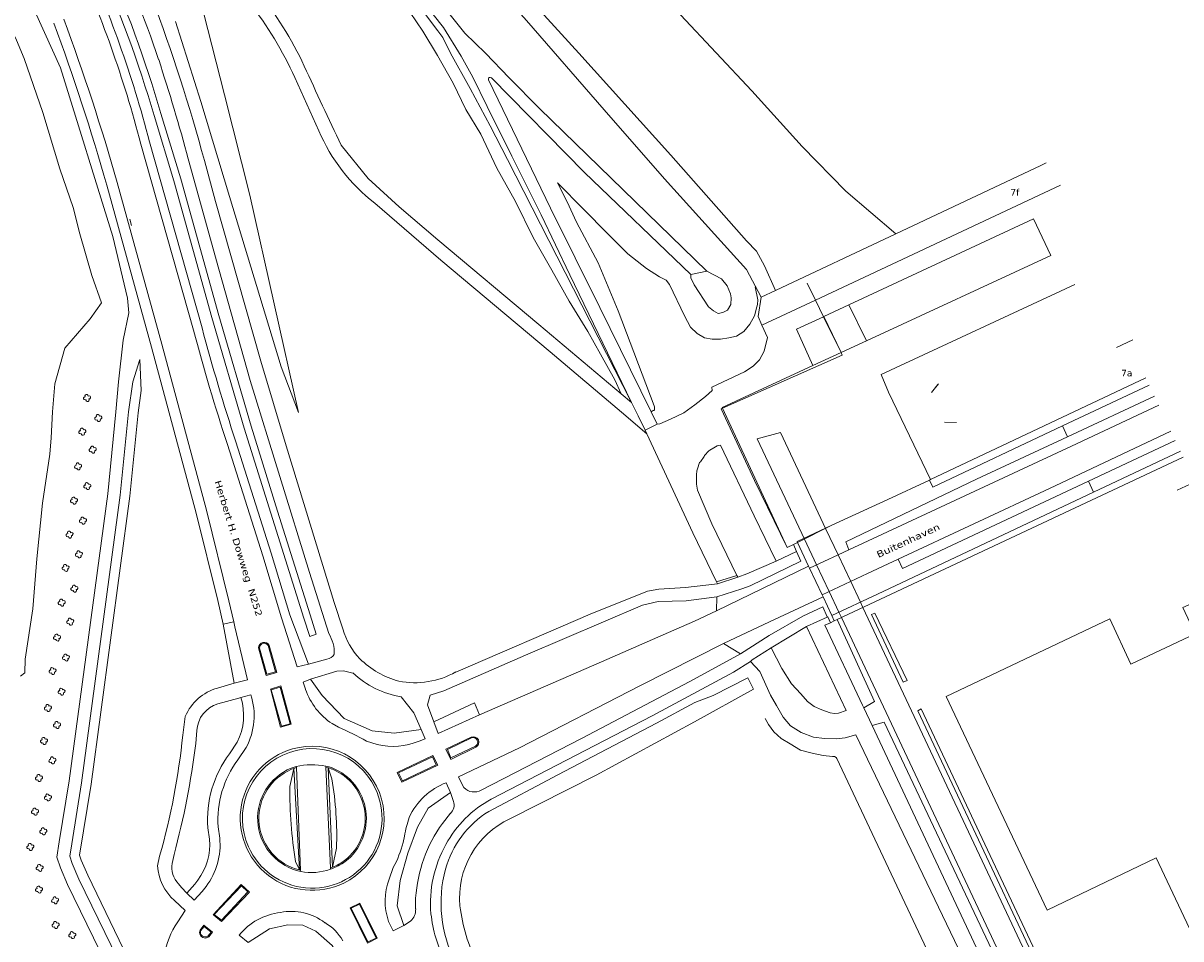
# Model space of a CAD drawing. Header units: metres. Extents: x 44942 to 45991, y 371239 to 373189.
# Tile 8 of 21: x 45223 to 45486, y 372213 to 372421. Entities that reach past the tile are written whole.
import ezdxf

# ---------------------------------------------------------------- set-up
doc = ezdxf.new("R2010")
doc.units = ezdxf.units.M
doc.linetypes.add('DGN Style 4', pattern=[317.033299, 158.417639, -79.208819, 0.198022, -79.208819])
for name, color, linetype, lineweight in [('STRAATM_GEO_boom', 252, 'Continuous', 18), ('TEKST_GEO_huisnummer', 252, 'Continuous', 18), ('TEKST_GEO_straatnaam', 252, 'Continuous', 18), ('TOPO_GEO_hek', 252, 'Continuous', 18), ('TOPO_GEO_kant gesloten verharding', 252, 'Continuous', 18), ('TOPO_GEO_kant open verharding', 252, 'Continuous', 18), ('TOPO_GEO_overig lijnvormig object', 252, 'Continuous', 18), ('TOPO_GEO_raster', 252, 'Continuous', 18), ('TOPO_GEO_spoorrail', 252, 'DGN Style 4', 18), ('TOPO_GEO_taludlijnen', 252, 'Continuous', 18), ('WATER_GEO_insteek sloot', 252, 'Continuous', 18), ('WATER_GEO_kant sloot', 252, 'Continuous', 18), ('WATER_GEO_kant water', 252, 'Continuous', 18), ('WATER_GEO_sloot of greppel', 252, 'Continuous', 18)]:
    doc.layers.add(name, color=color, linetype=linetype, lineweight=lineweight)
doc.styles.add('Style-verdana', font='verdana.shx')
doc.linetypes.add('raster', pattern='A,1.65,-0.875,[15,dgnlstyle-lijn95.shx,S=0.005952,R=0,X=0,Y=0],-0.875,1.65', length=5.05)

# ---------------------------------------------------------------- blocks, each defined once
blk = doc.blocks.new('ST')
at = {"layer": 'STRAATM_GEO_boom', "color": 116, "linetype": 'Continuous', "lineweight": 13, "extrusion": (0, 0, -1)}
for centre, start, end in [((0.41, -0.11), 236.0753, 93.9246), ((0.08, 0.45), 326.0753, 183.9246), ((-0.48, 0.13), 56.0753, 273.9246), ((-0.16, -0.44), 146.0753, 3.9246)]:
    blk.add_arc(centre, 0.363, start, end, dxfattribs=at)

msp = doc.modelspace()

# ---------------------------------------------------------------- linework, layer by layer
at = {"layer": 'TOPO_GEO_hek', "linetype": 'raster', "lineweight": 18}
for p, q in [((45478.08, 372340.41), (45429.03, 372317.21)), ((45429.03, 372317.21), (45428.82, 372317.11))]:
    msp.add_line(p, q, dxfattribs=at)
at = {"layer": 'TOPO_GEO_kant gesloten verharding', "linetype": 'Continuous', "lineweight": 18}
for p, q in [((45284.4, 372408.73), (45289.87, 372396.63)), ((45261.32, 372351.23), (45249.36, 372393.61)), ((45458.65, 372384.28), (45402.86, 372358.11)), ((45374.49, 372363.94), (45378.18, 372364.71)), ((45387.19, 372365.03), (45390.51, 372358.73)), ((45390.51, 372358.73), (45393.75, 372360.26)), ((45402.86, 372358.11), (45390.64, 372352.38)), ((45471.42, 372347.31), (45475.14, 372349.05)), ((45429.27, 372337.06), (45430.85, 372339)), ((45430.76, 372338.85), (45429.27, 372337.06)), ((45459.12, 372329.44), (45478.86, 372338.73)), ((45361.01, 372334.75), (45358.65, 372336.73)), ((45360.92, 372334.93), (45361.01, 372334.75)), ((45480.04, 372336.23), (45460.27, 372326.99)), ((45366.89, 372329.81), (45365.5, 372332.63)), ((45364.12, 372328.49), (45366.89, 372329.81)), ((45432.25, 372330.33), (45434.94, 372330.24)), ((45460.27, 372326.99), (45459.12, 372329.44)), ((45465.01, 372316.87), (45484.75, 372326.15)), ((45485.92, 372323.66), (45466.18, 372314.35)), ((45466.18, 372314.35), (45465.01, 372316.87)), ((45485.23, 372314.8), (45490.14, 372317.09)), ((45393.9, 372298.69), (45398.56, 372300.89)), ((45380.36, 372287.37), (45401.29, 372297.51)), ((45401.29, 372297.51), (45401.51, 372297.06)), ((45380.58, 372293.52), (45385.22, 372294.98)), ((45401.51, 372297.06), (45404.41, 372290.96)), ((45404.41, 372290.96), (45404.63, 372290.5)), ((45405.56, 372285.95), (45405.71, 372285.96)), ((45400.82, 372283.77), (45392.82, 372278.89)), ((45291.67, 372276.35), (45287.52, 372275.2)), ((45270.62, 372270.88), (45266.77, 372269.75)), ((45274.38, 372268.25), (45272.11, 372267.58)), ((45259.46, 372263.32), (45258.87, 372259.02)), ((45292.88, 372261.67), (45294.34, 372260.85)), ((45262.1, 372260.08), (45261.85, 372257.15)), ((45271.43, 372253.41), (45273.32, 372256.23)), ((45300.74, 372257.71), (45303.11, 372256.92)), ((45284.73, 372251.92), (45284.74, 372251.65)), ((45284.74, 372251.65), (45285.72, 372228.3)), ((45291.43, 372251.79), (45291.42, 372252.02)), ((45292.48, 372228.81), (45291.43, 372251.79)), ((45318.86, 372248.22), (45319.81, 372245.97)), ((45319.81, 372245.97), (45320.51, 372243.97)), ((45319.79, 372241.25), (45317.97, 372238.97)), ((45267.3, 372235.61), (45266.94, 372238.17)), ((45309.03, 372234.59), (45309.35, 372236.08)), ((45253.61, 372231.53), (45253.14, 372229.33)), ((45256.91, 372231.86), (45256.5, 372229.86)), ((45305.86, 372226.28), (45306.81, 372228.93)), ((45285.72, 372228.3), (45285.75, 372228.02)), ((45292.5, 372228.54), (45292.48, 372228.81)), ((45311.88, 372221.97), (45311.89, 372219.48)), ((45310.71, 372216.71), (45309.17, 372215.72)), ((45273.75, 372211.85), (45271.71, 372213.5))]:
    msp.add_line(p, q, dxfattribs=at)
at = {"layer": 'TOPO_GEO_kant gesloten verharding', "linetype": 'Continuous', "lineweight": 18, "flags": 128}
for points in [[(45236.9, 372560.47), (45266.97, 372512.14), (45288.18, 372481.65), (45309.69, 372453.89), (45326.41, 372433.73), (45337.12, 372421.71), (45354.78, 372401.39), (45368.49, 372385.72), (45379.9, 372373.11), (45387.19, 372365.03)], [(45378.18, 372364.71), (45375.42, 372367.37), (45340.05, 372401.7), (45333.15, 372408.66), (45327.81, 372414.31), (45323.08, 372418.85), (45318.81, 372424.17), (45313.77, 372430.1), (45308.97, 372435.73), (45302.55, 372443.34), (45295.55, 372452.24), (45287.88, 372462.25), (45281.46, 372470.79), (45275.81, 372478.34), (45269.6, 372486.93), (45263.48, 372495.82), (45255.79, 372507.61), (45232.15, 372545.68)], [(45360.93, 372334.96), (45347, 372363.85), (45340.42, 372377.51), (45333.79, 372390.88), (45328.2, 372402.2), (45324.89, 372408.86), (45322.23, 372413.62), (45318.23, 372420.17), (45315.9, 372423.12), (45305.68, 372435.07), (45296.01, 372446.48), (45286.46, 372458.82), (45259.94, 372495.99), (45236.93, 372532.37)], [(45393.75, 372360.26), (45391.31, 372365.89), (45389.49, 372369.23), (45387.22, 372371.59), (45369.97, 372391.11), (45349.05, 372414.28), (45334, 372430.83), (45325.03, 372441.46), (45315.33, 372452.89), (45306.88, 372463.44), (45297, 372476.21), (45286.02, 372490.75), (45264.76, 372521.35), (45265.28, 372521.66), (45263.51, 372526.22)], [(45365.5, 372332.63), (45353.79, 372356.37), (45342.6, 372379), (45328.49, 372408.21), (45328.46, 372408.45), (45328.53, 372408.66), (45328.63, 372408.75), (45328.85, 372408.77), (45329.12, 372408.72), (45350.28, 372387.17), (45374.49, 372363.94)], [(45358.65, 372336.73), (45339.94, 372352.5), (45316.9, 372371.84), (45308.12, 372379.32), (45301.09, 372385.75), (45294.92, 372393.38)], [(45260.13, 372390.25), (45267.12, 372365.15), (45274.26, 372339.81), (45287.71, 372296.11), (45292.1, 372282.16)], [(45263.82, 372389.84), (45266.37, 372380.51), (45276.62, 372344.22), (45282.42, 372324.88), (45293.34, 372289.28), (45295.35, 372283.23)], [(45243.94, 372384.89), (45254.16, 372348.04), (45264.29, 372310.23), (45269.35, 372289.66), (45270.49, 372284.86)], [(45302.59, 372380.18), (45317.6, 372367.19), (45342.49, 372346.3), (45358.75, 372332.57), (45364.52, 372327.63)], [(45390.64, 372352.38), (45389.83, 372354.34), (45390.51, 372358.73)], [(45361.01, 372334.75), (45362.56, 372331.72), (45364.12, 372328.49)], [(45480.99, 372334.19), (45461.12, 372324.84), (45410.49, 372301.25)], [(45483.78, 372328.23), (45456.17, 372315.2), (45421.7, 372299.11)], [(45287.52, 372275.2), (45284.89, 372274.62), (45281.38, 372285.76), (45277.09, 372299.85), (45269.04, 372325.2)], [(45398.56, 372300.89), (45399.58, 372298.66), (45388.01, 372293.07), (45386.13, 372292.34), (45380.45, 372290.56)], [(45410.49, 372301.25), (45408.03, 372300.1), (45401.51, 372297.06)], [(45385.22, 372294.98), (45387.25, 372295.77), (45393.9, 372298.69)], [(45421.7, 372299.11), (45414.73, 372295.86), (45404.41, 372290.96)], [(45321.05, 372273.42), (45351.6, 372286.6), (45364.63, 372291.86), (45367.27, 372292.3), (45373.3, 372292.68), (45380.58, 372293.52)], [(45380.45, 372290.56), (45373.49, 372289.61), (45367.08, 372289.5), (45363.49, 372288.61), (45336.91, 372277.24), (45318.31, 372269.16), (45315.17, 372268.17), (45314.61, 372265.93), (45315.99, 372262.09)], [(45404.63, 372290.5), (45392.45, 372284.88), (45381.98, 372279.9)], [(45326.39, 372263.7), (45354.17, 372275.75), (45370.65, 372282.92), (45375.33, 372284.97), (45380.36, 372287.37)], [(45385.82, 372277.53), (45392.37, 372281.7), (45400.02, 372286.1), (45404.53, 372288.24), (45405.56, 372285.95)], [(45270.49, 372284.86), (45270.57, 372284.49), (45270.76, 372283.72), (45273.61, 372271.61), (45270.62, 372270.88)], [(45405.56, 372285.95), (45405.57, 372285.93), (45400.82, 372283.77)], [(45278.58, 372279.46), (45280.32, 372273.34), (45277.88, 372272.65), (45276.16, 372278.89)], [(45278.34, 372279.43), (45279.98, 372273.47), (45278.03, 372272.91), (45276.37, 372278.86)], [(45381.98, 372279.9), (45362.93, 372270.25), (45335.55, 372256.17), (45321.63, 372249.52), (45322.87, 372247.09)], [(45392.82, 372278.89), (45388.47, 372276.16), (45388.08, 372275.83)], [(45326.83, 372246.55), (45349.64, 372258.25), (45374.28, 372271.23), (45385.82, 372277.53)], [(45297.62, 372273.19), (45295.45, 372273.66), (45293.92, 372273.6), (45287.93, 372271.76)], [(45388.08, 372275.83), (45384.21, 372273.36), (45365.69, 372263.42), (45341.83, 372251.04), (45329.1, 372244.45)], [(45287.93, 372271.76), (45286.31, 372271.09), (45286.84, 372269.48)], [(45281.11, 372260.89), (45283.53, 372261.54), (45281.18, 372270.24), (45278.86, 372269.52), (45278.9, 372269.37), (45281.11, 372260.89)], [(45281.34, 372261.12), (45283.3, 372261.66), (45281.02, 372269.98), (45279.03, 372269.4), (45281.34, 372261.12)], [(45272.11, 372267.58), (45271.66, 372267.45), (45266.87, 372266.16)], [(45313.17, 372260.34), (45311.44, 372264.11), (45308.56, 372267.77)], [(45315.99, 372262.09), (45317.02, 372259.43), (45326.39, 372263.7)], [(45312.68, 372257.69), (45314.04, 372258.19), (45313.17, 372260.34)], [(45325.6, 372256.31), (45319.88, 372253.53), (45318.76, 372255.84), (45324.51, 372258.6)], [(45325.49, 372256.56), (45319.93, 372253.9), (45319.1, 372255.76), (45324.59, 372258.4)], [(45308.75, 372248.32), (45307.72, 372250.54), (45315.83, 372254.45), (45316.94, 372252.18), (45308.75, 372248.32)], [(45308.89, 372248.61), (45316.58, 372252.27), (45315.73, 372254.13), (45308, 372250.46), (45308.89, 372248.61)], [(45257.94, 372225.2), (45258.61, 372224.34), (45259.82, 372223.11)], [(45259.82, 372223.11), (45261.5, 372221.51), (45263.29, 372223.45), (45264.19, 372224.61)], [(45272.21, 372225.04), (45274.07, 372223.32), (45267.71, 372216.62), (45265.95, 372218.04), (45265.8, 372218.16), (45272.21, 372225.04)], [(45272.26, 372224.73), (45273.71, 372223.4), (45267.72, 372216.91), (45266.07, 372218.18), (45272.26, 372224.73)], [(45257, 372221.37), (45259.43, 372219.14), (45257.74, 372216.54)], [(45296.96, 372219.76), (45299.19, 372220.83), (45303.14, 372212.81), (45300.94, 372211.66), (45296.96, 372219.76)], [(45301.03, 372211.97), (45302.88, 372212.84), (45299.11, 372220.54), (45297.25, 372219.65), (45301.03, 372211.97)], [(45262.85, 372214.68), (45263.7, 372215.78), (45265.65, 372214.18), (45264.79, 372213.15)], [(45309.17, 372215.72), (45306.8, 372214.47), (45305.74, 372216.64)], [(45263, 372214.58), (45263.74, 372215.46), (45265.34, 372214.2), (45264.57, 372213.28)]]:
    msp.add_lwpolyline(points, dxfattribs=at)
at = {"layer": 'TOPO_GEO_kant gesloten verharding', "linetype": 'Continuous', "lineweight": 18, "extrusion": (0, 0, -1)}
for centre, radius, start, end in [((-44980.2, 372320.39), 288.42, 155.235, 161.3036), ((-44872.69, 372284.11), 405.17, 159.381, 164.8737), ((-45209.49, 372374.97), 82.17, 141.772, 155.7389), ((-44793.58, 372258.06), 467.88, 159.4847, 164.2721), ((-44828.3, 372273.99), 447.21, 161.912, 164.9326), ((-46375.67, 372907.17), 1196.67, 334.57321, 335.52377), ((-45754.83, 372483.44), 510.91, 341.957, 345.0019), ((-45285.75, 372277.99), 7.6, 146.6636, 184.0778), ((-45277.44, 372278.88), 1.28, 0.3674, 153.0355), ((-45277.42, 372278.94), 1.05, 355.5787, 151.8159), ((-45291.35, 372278.64), 2.32, 211.0319, 261.9707), ((-45312.12, 372288.72), 21.24, 279.6448, 313.0403), ((-45263.41, 372189.64), 77.63, 113.4809, 118.7433), ((-45104.59, 372274.29), 155.04, 185.6525, 196.0094), ((-45288.28, 372240.09), 16.43, 74.3692, 243.7693), ((-45325.03, 372257.44), 1.26, 66.1068, 243.2353), ((-45325, 372257.46), 1.03, 66.4435, 241.6), ((-45076.5, 372280.25), 186.79, 187.1056, 195.0153), ((-45288.39, 372240.13), 16.42, 244.1701, 73.9684), ((-45289.69, 372239.76), 22.8, 356.0084, 36.7849), ((-45324.3, 372233.93), 15.28, 24.6423, 69.1589), ((-45318.06, 372243.16), 2.58, 161.6998, 227.8722), ((-45344.81, 372229.47), 36.07, 10.564, 17.4894), ((-45318.64, 372221.3), 13.71, 340.1577, 21.2933), ((-45282.7, 372204.66), 14.1, 38.8064, 83.5837), ((-45283.56, 372206.1), 12.81, 79.0192, 126.8335), ((-45308.35, 372219.36), 3.55, 178.0174, 228.3049), ((-45285.83, 372206.99), 10.82, 119.9954, 150.9996), ((-45263.95, 372214.13), 1.23, 332.1353, 26.8542), ((-45263.99, 372214.18), 1.07, 237.2329, 21.9676), ((-45263.99, 372214.12), 1.26, 230.3999, 333.2998)]:
    msp.add_arc(centre, radius, start, end, dxfattribs=at)
at = {"layer": 'TOPO_GEO_kant gesloten verharding', "linetype": 'Continuous', "lineweight": 18}
for centre, radius, start, end in [((44989.99, 372326.13), 268, 14.5844, 24.4494), ((45207.6, 372374.18), 87.27, 25.2276, 38.6027), ((45327.9, 372412.88), 41.36, 203.1425, 232.2658), ((45310.36, 372287.24), 15.54, 194.9675, 224.0781), ((45313.51, 372290.95), 20.39, 225.4016, 254.4994), ((45311.62, 372290.38), 19.4, 259.4458, 299.0894), ((45269.81, 372258.93), 11.24, 105.6582, 156.9949), ((45301.12, 372274.29), 15.07, 198.6442, 236.8634), ((45268.84, 372259.7), 6.76, 107.0117, 176.8054), ((45259.57, 372263.5), 15.56, 332.1281, 17.7625), ((45306.69, 372272.13), 15.63, 256.7643, 292.5221), ((45288.34, 372234.43), 17.86, 80.0601, 101.6529), ((45325.19, 372249.34), 3.23, 224.0803, 300.5582), ((45340.77, 372222.47), 24.89, 117.9613, 152.0387), ((45344.98, 372219.71), 33.17, 144.5082, 176.0996), ((45251.91, 372234.03), 15.47, 322.526, 5.8806), ((45285.09, 372240.74), 24.72, 331.4683, 345.5974), ((45341.93, 372220.88), 26.67, 150.1935, 185.4022), ((45265.08, 372230.21), 11.98, 184.2307, 227.5427), ((45261.81, 372228.95), 5.39, 170.2381, 224.0795), ((45288.22, 372240.11), 12.34, 258.4491, 290.2938), ((45347.05, 372221.88), 31.87, 186.3177, 206.4938), ((45273.45, 372205.85), 19, 145.7567, 171.1775)]:
    msp.add_arc(centre, radius, start, end, dxfattribs=at)
at = {"layer": 'TOPO_GEO_kant open verharding', "linetype": 'Continuous', "lineweight": 18}
for p, q in [((45251.31, 372394.14), (45263.27, 372351.76)), ((45421.15, 372373.19), (45454.2, 372388.77)), ((45454.2, 372388.77), (45455.39, 372389.34)), ((45393.75, 372360.26), (45421.15, 372373.19)), ((45410.51, 372357.01), (45404.78, 372354.34)), ((45410.51, 372357.01), (45414.46, 372348.8)), ((45404.78, 372354.34), (45404.71, 372354.31)), ((45408.7, 372346.14), (45404.78, 372354.34)), ((45402.28, 372343.17), (45408.7, 372346.14)), ((45396.42, 372301.8), (45381.74, 372333.51)), ((45364.12, 372328.49), (45364.52, 372327.63)), ((45364.52, 372327.63), (45374.95, 372305.1)), ((45486.53, 372322.35), (45407.8, 372285.35)), ((45428.82, 372317.11), (45419.35, 372312.73)), ((45419.35, 372312.73), (45406.62, 372306.85)), ((45388.96, 372309.01), (45393.9, 372298.69)), ((45379.32, 372307.16), (45385.02, 372295.39)), ((45380.33, 372293.97), (45374.95, 372305.1)), ((45397.9, 372302.47), (45398.78, 372302.89)), ((45401.29, 372297.51), (45398.78, 372302.89)), ((45396.42, 372301.8), (45397.9, 372302.47)), ((45397.9, 372302.47), (45398.56, 372300.89)), ((45385.02, 372295.39), (45380.33, 372293.97)), ((45385.02, 372295.39), (45385.22, 372294.98)), ((45380.58, 372293.52), (45380.33, 372293.97)), ((45380.45, 372290.56), (45380.36, 372287.37)), ((45406.58, 372286.3), (45404.63, 372290.5)), ((45415.65, 372286.49), (45416.42, 372286.85)), ((45416.42, 372286.85), (45423.74, 372271.45)), ((45268.09, 372284.29), (45270.49, 372284.86)), ((45268.09, 372284.29), (45270.62, 372270.88)), ((45406.29, 372284.64), (45405.71, 372285.96)), ((45407.16, 372285.05), (45406.58, 372286.3)), ((45415.65, 372286.49), (45422.87, 372271.11)), ((45400.82, 372283.77), (45409.86, 372264.64)), ((45381.98, 372279.9), (45385.82, 372277.53)), ((45422.87, 372271.11), (45423.74, 372271.45)), ((45269.5, 372254.78), (45271.28, 372257.44)), ((45284.13, 372251.44), (45284.74, 372251.65)), ((45291.43, 372251.79), (45291.96, 372251.64)), ((45264.96, 372235.33), (45264.59, 372237.92)), ((45292.97, 372228.99), (45292.95, 372228.98)), ((45285.49, 372228.35), (45285.46, 372228.36))]:
    msp.add_line(p, q, dxfattribs=at)
at = {"layer": 'TOPO_GEO_kant open verharding', "linetype": 'Continuous', "lineweight": 18, "flags": 128}
for points in [[(45241.6, 372384.23), (45251.81, 372347.4), (45261.93, 372309.62), (45266.84, 372289.69), (45268.09, 372284.29)], [(45414.46, 372348.8), (45456.48, 372368.23), (45452.51, 372376.56), (45410.51, 372357.01)], [(45404.71, 372354.31), (45398.58, 372351.46), (45402.28, 372343.17)], [(45366.89, 372329.81), (45367.44, 372329.9), (45369.86, 372330.98), (45372.89, 372332.41), (45375.44, 372334.22), (45377.85, 372336.12), (45379.4, 372337.49), (45379.3, 372338.28), (45386.72, 372341.79), (45388.7, 372343.03), (45390.11, 372344.52), (45391.2, 372346.43), (45391.93, 372349.58), (45390.64, 372352.38)], [(45408.7, 372346.14), (45408.9, 372346.23), (45414.46, 372348.8)], [(45381.74, 372333.51), (45381.67, 372333.66), (45402.28, 372343.17)], [(45459.12, 372329.44), (45429.57, 372315.53), (45428.82, 372317.11)], [(45410.49, 372301.25), (45409.82, 372303.05), (45439.56, 372317.32), (45460.27, 372326.99)], [(45270.97, 372325.82), (45279.02, 372300.45), (45283.29, 372286.41), (45287.52, 372275.2)], [(45388.96, 372309.01), (45381.24, 372325.08), (45380.49, 372324.88), (45379.77, 372324.47), (45378.81, 372323.92), (45378.64, 372323.77), (45377.64, 372322.68), (45377.54, 372322.52), (45376.69, 372321.3), (45376.52, 372321.08), (45376.02, 372319.66), (45375.9, 372319.24), (45375.81, 372318.3), (45375.81, 372316.17), (45376.03, 372314.79), (45379.32, 372307.16)], [(45465.01, 372316.87), (45422.69, 372296.98), (45421.7, 372299.11)], [(45466.18, 372314.35), (45416.96, 372291.13), (45406.58, 372286.3)], [(45398.78, 372302.89), (45398.68, 372303.14), (45406.62, 372306.85)], [(45523.64, 372224.96), (45521.08, 372223.63), (45522.01, 372220.82), (45491.78, 372206.98), (45480.4, 372231.09), (45455.59, 372219.2), (45432.59, 372267.86), (45469.85, 372285.5), (45474.66, 372275.17), (45489.3, 372282.12), (45486.49, 372288.07), (45492.57, 372290.77), (45523.64, 372224.96)], [(45407.8, 372285.35), (45416.28, 372266.72), (45413.88, 372265.24)], [(45397.46, 372270.73), (45395.19, 372274.2), (45392.82, 372278.89)], [(45388.08, 372275.83), (45390.19, 372273.51), (45392.68, 372268.17)], [(45287.93, 372271.76), (45290.61, 372268.04), (45295.65, 372262.82), (45301.96, 372260.01), (45306.99, 372259.48), (45313.17, 372260.34)], [(45409.86, 372264.64), (45408.09, 372264.06), (45407.24, 372263.99), (45406.21, 372264.11), (45404.34, 372264.81), (45402.57, 372265.6), (45401.03, 372266.74), (45399.58, 372268.46), (45397.46, 372270.73)], [(45326.39, 372263.7), (45325.28, 372266.4), (45315.99, 372262.09)], [(45392.68, 372268.17), (45394.04, 372265.78), (45395.52, 372263.15), (45397.23, 372261.19), (45399.66, 372259.62), (45402.46, 372258.62), (45404.97, 372258.25), (45407.59, 372258.18), (45409.63, 372258.4), (45412.05, 372259.13), (45443.45, 372193.6), (45469.03, 372139.46), (45489.21, 372096.45)], [(45426.96, 372265.02), (45426.16, 372264.56), (45537.38, 372028.05), (45538.23, 372028.46), (45426.96, 372265.02)], [(45415.75, 372261.26), (45418.53, 372262.01), (45460.15, 372173.91), (45530.57, 372023.74), (45528.11, 372022.14)], [(45282.67, 372251.12), (45283.57, 372251.54), (45284.73, 372251.92)], [(45282.79, 372250.87), (45283.67, 372251.28), (45284.13, 372251.44)], [(45291.42, 372252.02), (45292.21, 372251.84), (45292.92, 372251.58)], [(45291.96, 372251.64), (45292.13, 372251.59), (45292.83, 372251.34)], [(45319.81, 372245.97), (45314.73, 372242.39), (45312.28, 372238.07), (45310.12, 372232.18), (45308.38, 372225.99), (45307.7, 372220.19), (45309.17, 372215.72)], [(45259.82, 372223.11), (45261.62, 372225.15), (45262.32, 372226.05)], [(45294.4, 372208.65), (45292.88, 372211.16), (45289.14, 372214.45), (45286.21, 372215.79), (45282.82, 372215.85), (45278.66, 372214.96), (45273.75, 372211.85)]]:
    msp.add_lwpolyline(points, dxfattribs=at)
at = {"layer": 'TOPO_GEO_kant open verharding', "linetype": 'Continuous', "lineweight": 18, "extrusion": (0, 0, -1)}
for centre, radius, start, end in [((-44989.68, 372326.02), 270.36, 155.5521, 165.4053), ((-44793.96, 372258.19), 465.04, 159.4888, 164.2749), ((-45288.36, 372240.11), 15.88, 335.9396, 154.3558), ((-45289.69, 372239.76), 25.17, 355.8181, 36.642), ((-45288.27, 372240.11), 12.35, 281.7967, 63.0192), ((-45288.28, 372240.1), 12.08, 283.4751, 62.9859), ((-45288.27, 372240.08), 12.15, 112.036, 232.1501), ((-45288.27, 372240.08), 12.41, 112.0128, 232.1716), ((-45288.36, 372240.09), 15.88, 154.2807, 336.0148), ((-45289.5, 372237.62), 9.31, 248.2474, 251.2914), ((-45288.27, 372240.92), 13.08, 234.4383, 251.151), ((-45288.34, 372240.79), 12.68, 234.3942, 248.6007), ((-45286.4, 372231.82), 3.58, 280.8925, 284.7787)]:
    msp.add_arc(centre, radius, start, end, dxfattribs=at)
at = {"layer": 'TOPO_GEO_kant open verharding', "linetype": 'Continuous', "lineweight": 18}
for centre, radius, start, end in [((45753.34, 372483), 507.34, 194.9922, 198.049), ((45259.57, 372263.51), 13.18, 332.618, 17.9988), ((45251.91, 372234.03), 13.11, 322.5441, 5.6908)]:
    msp.add_arc(centre, radius, start, end, dxfattribs=at)
at = {"layer": 'TOPO_GEO_overig lijnvormig object', "linetype": 'Continuous', "lineweight": 18}
for p, q in [((45246.86, 372376.55), (45247.21, 372375.07)), ((45283.28, 372247.38), (45284.13, 372251.44)), ((45284.13, 372251.44), (45285.49, 372228.35)), ((45292.95, 372228.98), (45291.96, 372251.64)), ((45291.96, 372251.64), (45292.8, 372249.09)), ((45293.87, 372233.3), (45292.95, 372228.98)), ((45285.49, 372228.35), (45284.56, 372230.25))]:
    msp.add_line(p, q, dxfattribs=at)
at = {"layer": 'TOPO_GEO_overig lijnvormig object', "linetype": 'Continuous', "lineweight": 18, "flags": 128}
for points in [[(45222.8, 372413.12), (45221.07, 372417.27), (45196.72, 372466.51), (45176.24, 372480.5), (45194.74, 372475.59), (45213.81, 372448.92), (45231.08, 372411), (45243, 372372.54), (45246.31, 372358.54)], [(45358.65, 372336.73), (45357.24, 372339.91), (45353.94, 372345.77), (45351.08, 372350.97), (45346.8, 372357.85), (45342.9, 372364.9), (45338.63, 372372.36), (45334.6, 372380.54), (45330.36, 372388.15), (45326.7, 372395.87), (45323.32, 372401.48), (45320.42, 372407.46), (45316.86, 372413.79), (45313.49, 372419.28), (45309.23, 372425.67)], [(45257.21, 372421.52), (45263.02, 372403.3), (45269.56, 372381.66), (45281.29, 372342.91), (45285.26, 372332.53), (45274.15, 372381.99), (45268.35, 372404.84), (45263.61, 372423.58)], [(45222.8, 372413.12), (45227.08, 372400.78), (45230.93, 372387.97), (45233.95, 372379.16), (45235.47, 372373.16), (45238.2, 372363.68), (45240.41, 372357.43), (45237.81, 372353.81), (45232.08, 372347.18), (45229.77, 372339.02), (45229.25, 372332.64), (45228.95, 372326.74), (45228.6, 372323.01), (45226.99, 372311.87), (45225.67, 372299.18), (45224.73, 372287.78), (45223.06, 372276.37), (45222.94, 372273.27), (45221.98, 372272.49)], [(45365.5, 372332.63), (45365.81, 372332.87), (45365.96, 372332.99), (45366.09, 372332.99), (45366.25, 372333.1), (45366.24, 372333.79), (45366.19, 372334.02), (45358.01, 372355.62), (45353.42, 372366.59), (45348.47, 372375.8), (45346.36, 372380.48), (45344.16, 372384.82), (45350.13, 372378.7), (45355.48, 372373.34), (45360.18, 372368.62), (45364.42, 372365.28), (45367.4, 372363.41), (45368.93, 372362.6), (45369.64, 372361.67), (45373.11, 372354.49), (45374.42, 372351.94), (45375.93, 372350.49), (45377.65, 372349.52), (45379.4, 372349.22), (45381.3, 372349.18), (45383.19, 372349.47), (45384.93, 372349.87), (45386.58, 372350.94), (45387.92, 372352.59), (45388.99, 372354.49), (45389.57, 372356.52), (45389.69, 372357.12), (45389.73, 372358.12), (45389.17, 372361.08)], [(45378.18, 372364.71), (45381.51, 372362.96), (45382.75, 372361.31), (45383.53, 372359.51), (45383.72, 372358.61), (45383.64, 372357.11), (45382.86, 372355.76), (45381.83, 372355.24), (45380.75, 372355.05), (45379.66, 372355.67), (45378.51, 372356.55), (45377.41, 372358.32), (45376.4, 372359.81), (45375.28, 372361.53), (45374.49, 372363.18), (45374.49, 372363.94)], [(45341.88, 372011.42), (45344.75, 372005.1), (45342.42, 372003.81), (45337.68, 372012.49), (45330.58, 372026.39), (45307.16, 372070.93), (45274.28, 372139.08), (45267.68, 372152.01), (45264.06, 372159.83), (45252.6, 372184.59), (45242.97, 372203.86), (45232.69, 372225.08), (45231.04, 372228.85), (45230.26, 372231.3), (45230.79, 372234.77), (45233.05, 372248.63), (45241.85, 372314.02), (45243.69, 372332.64), (45244.24, 372339.52), (45245.32, 372348.99), (45246.64, 372355.16), (45246.31, 372358.54)], [(45268.57, 372157.71), (45255.15, 372185.86), (45245.52, 372205.12), (45235.27, 372226.27), (45233.71, 372229.85), (45233.18, 372231.52), (45233.61, 372234.33), (45235.86, 372248.22), (45244.68, 372313.69), (45246.55, 372332.64), (45247.51, 372339.52), (45249.14, 372344.59), (45249.43, 372337.51), (45248.72, 372332.42), (45246.85, 372313.43), (45238.02, 372247.9), (45235.41, 372231.7), (45235.75, 372230.62), (45237.25, 372227.18), (45247.48, 372206.08), (45257.1, 372186.84), (45270.82, 372159.88)]]:
    msp.add_lwpolyline(points, dxfattribs=at)
at = {"layer": 'TOPO_GEO_overig lijnvormig object', "linetype": 'Continuous', "lineweight": 18, "extrusion": (0, 0, -1)}
for centre, radius, start, end in [((-45378.73, 372245.92), 95.46, 350.5514, 0.8748), ((-45219.62, 372236.21), 74.31, 170.0142, 182.2387)]:
    msp.add_arc(centre, radius, start, end, dxfattribs=at)
at = {"layer": 'TOPO_GEO_raster', "linetype": 'raster', "lineweight": 18}
for p, q in [((45402.86, 372358.11), (45400.98, 372361.98)), ((45404.71, 372354.31), (45402.86, 372358.11)), ((45408.7, 372346.14), (45404.71, 372354.31)), ((45428.82, 372317.11), (45419.35, 372312.73)), ((45429.03, 372317.21), (45428.82, 372317.11)), ((45419.35, 372312.73), (45406.62, 372306.85)), ((45406.62, 372306.85), (45398.78, 372302.89)), ((45398.78, 372302.89), (45397.9, 372302.47)), ((45397.9, 372302.47), (45396.42, 372301.8)), ((45407.16, 372285.05), (45406.29, 372284.64)), ((45407.8, 372285.35), (45407.16, 372285.05)), ((45413.88, 372265.24), (45413.58, 372265.87)), ((45415.75, 372261.26), (45413.88, 372265.24)), ((45528.11, 372022.14), (45415.75, 372261.26))]:
    msp.add_line(p, q, dxfattribs=at)
at = {"layer": 'TOPO_GEO_raster', "linetype": 'raster', "lineweight": 18, "flags": 128}
for points in [[(45461.88, 372361.63), (45417.86, 372341.12), (45419.47, 372337.13), (45429.03, 372317.21)], [(45381.74, 372333.51), (45408.99, 372345.52), (45408.7, 372346.14)], [(45396.42, 372301.8), (45389, 372317.02), (45381.42, 372333.37), (45381.74, 372333.51)], [(45406.29, 372284.64), (45405.04, 372284.05), (45413.58, 372265.87)]]:
    msp.add_lwpolyline(points, dxfattribs=at)
at = {"layer": 'TOPO_GEO_spoorrail', "linetype": 'DGN Style 4', "lineweight": 18}
for p, q in [((45389.63, 372326.54), (45394.92, 372327.97)), ((45389.63, 372326.54), (45400.39, 372303.66)), ((45394.92, 372327.97), (45405.27, 372305.97))]:
    msp.add_line(p, q, dxfattribs=at)
at = {"layer": 'TOPO_GEO_spoorrail', "linetype": 'DGN Style 4', "lineweight": 18, "flags": 128}
for points in [[(45405.27, 372305.97), (45408.03, 372300.1), (45410.89, 372294.03), (45413.1, 372289.33), (45413.68, 372288.11), (45549.26, 372000)], [(45400.39, 372303.66), (45403.14, 372297.82), (45406.01, 372291.72), (45408.2, 372287.06)], [(45408.2, 372287.06), (45408.79, 372285.81), (45503.99, 372083.43)]]:
    msp.add_lwpolyline(points, dxfattribs=at)
at = {"layer": 'TOPO_GEO_taludlijnen', "linetype": 'Continuous', "lineweight": 18, "flags": 128}
msp.add_lwpolyline([(45360.92, 372334.93), (45332.77, 372390.07), (45328.88, 372397.76), (45324.31, 372406.26), (45319.85, 372414.27), (45318.09, 372417.85), (45316.91, 372419.38), (45310.05, 372428.65), (45302.34, 372437.1), (45296.87, 372444.38), (45291.36, 372451.03), (45285.33, 372459.47), (45279.78, 372466.74), (45274.35, 372473.91), (45269.82, 372480.06), (45264.78, 372487.26), (45258.81, 372496.4), (45249.39, 372511.07), (45242.92, 372520.85), (45238.66, 372528.39), (45236.93, 372532.37)], dxfattribs=at)
at = {"layer": 'WATER_GEO_insteek sloot', "linetype": 'Continuous', "lineweight": 18, "flags": 128}
msp.add_lwpolyline([(45252.36, 372400.14), (45256.88, 372385.22), (45265.54, 372354.1), (45272.85, 372328.9), (45278.9, 372309.56), (45286.41, 372285.69), (45287.84, 372281.53), (45289.28, 372282.01), (45287.88, 372286.46), (45280.46, 372310.05), (45274.42, 372329.37), (45267.11, 372354.55), (45258.45, 372385.68), (45253.92, 372400.6)], dxfattribs=at)
at = {"layer": 'WATER_GEO_insteek sloot', "linetype": 'Continuous', "lineweight": 18, "extrusion": (0, 0, -1)}
msp.add_arc((-44974.08, 372318.68), 289.95, 156.2362, 163.6837, dxfattribs=at)
at = {"layer": 'WATER_GEO_insteek sloot', "linetype": 'Continuous', "lineweight": 18}
msp.add_arc((44974.25, 372318.74), 291.41, 16.3157, 23.7722, dxfattribs=at)
at = {"layer": 'WATER_GEO_kant sloot', "linetype": 'Continuous', "lineweight": 18, "flags": 128}
msp.add_lwpolyline([(45328.54, 372241.7), (45344.22, 372250.03), (45366.67, 372261.8), (45375.41, 372266.47), (45379.63, 372268.05), (45387.51, 372272.13), (45388.8, 372269.55), (45375.38, 372262.07), (45352.96, 372249.92), (45333.36, 372239.98)], dxfattribs=at)
at = {"layer": 'WATER_GEO_kant sloot', "linetype": 'Continuous', "lineweight": 18, "extrusion": (0, 0, -1)}
for centre, radius, start, end in [((-45340.49, 372222.46), 22.64, 15.5712, 58.1686), ((-45347.02, 372220.9), 29.36, 332.6441, 15.0952)]:
    msp.add_arc(centre, radius, start, end, dxfattribs=at)
at = {"layer": 'WATER_GEO_kant sloot', "linetype": 'Continuous', "lineweight": 18}
for centre, radius, start, end in [((45341.7, 372222), 19.83, 114.8943, 185.2926), ((45366.5, 372226.17), 44.95, 187.6799, 205.1867)]:
    msp.add_arc(centre, radius, start, end, dxfattribs=at)
at = {"layer": 'WATER_GEO_kant water', "linetype": 'Continuous', "lineweight": 18, "flags": 128}
msp.add_lwpolyline([(45421.15, 372373.19), (45409.8, 372382.92), (45399.87, 372393.06), (45388.43, 372405.73), (45364.05, 372431.77), (45354.64, 372441.14), (45344.15, 372451.88), (45334.69, 372462.62), (45326.86, 372472.16), (45319.54, 372482.12), (45311.77, 372492.79), (45303.86, 372503.12), (45296.59, 372513.64), (45290.01, 372524.16), (45283.98, 372534.25), (45282.44, 372536.9), (45281.39, 372538.37)], dxfattribs=at)
at = {"layer": 'WATER_GEO_sloot of greppel', "linetype": 'Continuous', "lineweight": 18, "flags": 128}
msp.add_lwpolyline([(45391.46, 372262.8), (45392.17, 372261.5), (45393.42, 372259.77), (45395.04, 372258.26), (45397.11, 372257.04), (45399.44, 372255.62), (45402.16, 372254.91), (45404.66, 372254.4), (45406.75, 372254.16), (45407.2, 372254.15), (45407.6, 372253.99), (45407.77, 372253.75), (45450.55, 372162.9)], dxfattribs=at)

# ---------------------------------------------------------------- block references
at = {"layer": 'STRAATM_GEO_boom', "linetype": 'Continuous', "lineweight": 18}
for p in [(45237.08, 372335.82), (45239.62, 372331.25), (45236, 372328.11), (45238.37, 372324.03), (45235.04, 372320.23), (45237.15, 372315.73), (45234.1, 372312.44), (45236.13, 372307.88), (45233.08, 372304.7), (45235.21, 372300.19), (45232.18, 372297.12), (45234.2, 372292.41), (45231.31, 372289.2), (45233.24, 372284.86), (45230.25, 372281.26), (45232.25, 372276.71), (45229.21, 372273.62), (45231.26, 372268.91), (45228.16, 372265.23), (45230.25, 372261.35), (45227.27, 372257.73), (45229.2, 372253.29), (45226.14, 372249.29), (45228.16, 372244.85), (45225.24, 372241.61), (45227.13, 372237.14), (45224.17, 372233.6), (45226.28, 372228.83), (45226.14, 372223.89), (45229.81, 372221.45), (45229.91, 372215.82), (45233.72, 372213.51)]:
    msp.add_blockref('ST', p, dxfattribs=at)

# ---------------------------------------------------------------- texts
at = {"layer": 'TEKST_GEO_huisnummer', "linetype": 'Continuous', "lineweight": 18, "style": 'Style-verdana'}
for s, p in [('7f', (45447.24, 372381.9)), ('7a', (45472.44, 372340.73))]:
    msp.add_text(s, height=1.5, dxfattribs=at).set_placement(p)
at = {"layer": 'TEKST_GEO_straatnaam', "linetype": 'Continuous', "lineweight": 18, "style": 'Style-verdana', "width": 1.2}
for s, rotation, p in [('Herbert H. Dowweg  N252', 287.1615, (45266.1, 372316.79)), ('Buitenhaven', 24.9769, (45417.21, 372299.36))]:
    msp.add_text(s, height=1.5, rotation=rotation, dxfattribs=at).set_placement(p)

doc.saveas('drawing.dxf')
